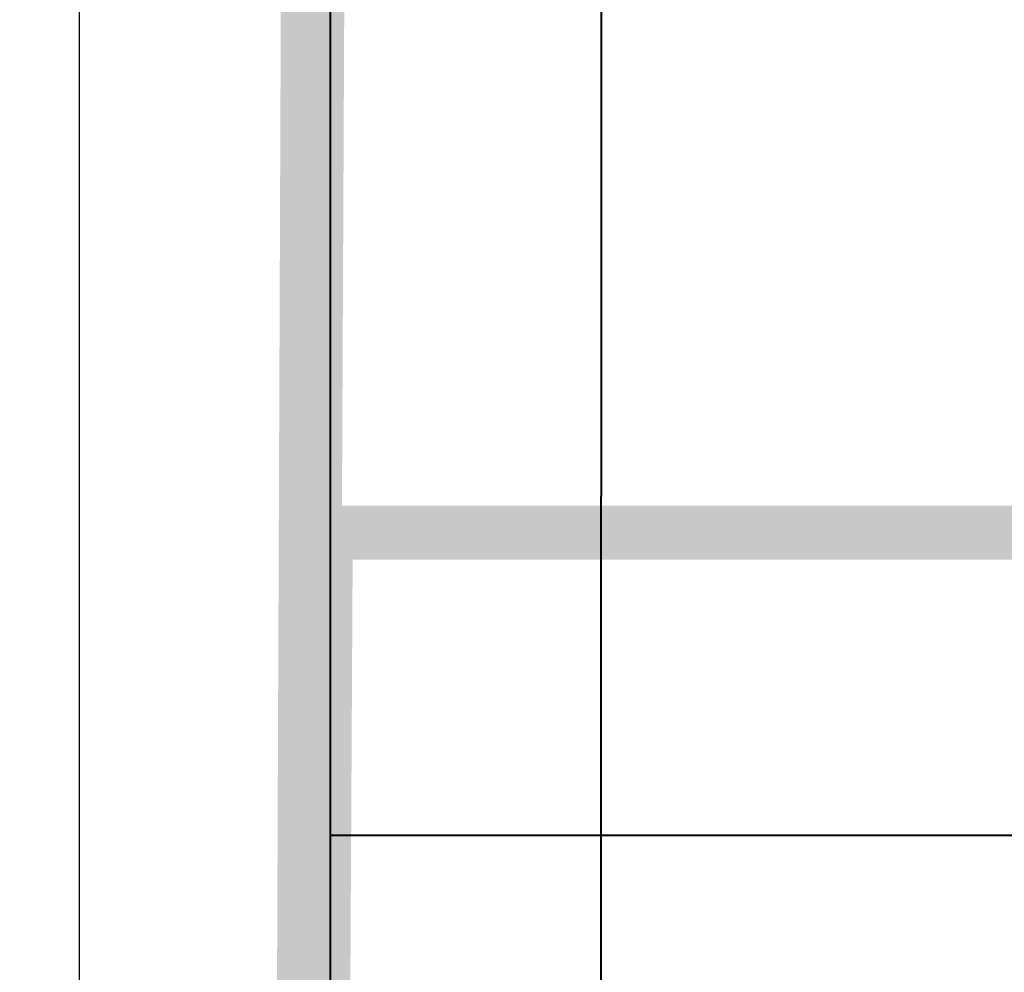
# Model space of a CAD drawing. Header units: inches. Extents: x 727810 to 1461440, y 2714588 to 5435005.
# Tile 205 of 233: x 729947 to 729965, y 2715917 to 2715934. Entities that reach past the tile are written whole.
import ezdxf

# ---------------------------------------------------------------- set-up
doc = ezdxf.new("R2010")
doc.units = ezdxf.units.IN
doc.header["$MEASUREMENT"] = 0
for name, color, linetype in [('DETAILS', 7, 'Continuous'), ('Inverter Room', 7, 'Continuous'), ('pl cable iength', 7, 'Continuous'), ('POLYLINE', 3, 'Continuous'), ('ROAD', 7, 'Continuous')]:
    doc.layers.add(name, color=color, linetype=linetype)
doc.styles.add('ROMANS', font='ROMANS.shx', dxfattribs={"height": 10})
doc.dimstyles.new('ROMANS$7', dxfattribs={"dimscale": 100, "dimtxt": 2.5, "dimasz": 2, "dimexe": 20, "dimexo": 20, "dimgap": 0.5, "dimtad": 1, "dimdec": 0, "dimrnd": 5, "dimzin": 0, "dimdsep": 46, "dimtxsty": 'ROMANS', "dimcen": 0.09, "dimdle": 20, "dimclrd": 256, "dimclre": 256, "dimclrt": 3, "dimadec": 0, "dimazin": 0, "dimtfac": 20, "dimtdec": 0, "dimtix": 1, "dimtmove": 2, "dimatfit": 3, "dimfxl": 1, "dimtolj": 1, "dimtzin": 0, "dimarcsym": 0})

msp = doc.modelspace()

# ---------------------------------------------------------------- linework, layer by layer
at = {"layer": 'DETAILS', "color": 1, "lineweight": 40}
for p, q in [((729952.7748, 2716186.63014, -0.148), (729952.7748, 2715701.02092, -0.148)), ((729952.7748, 2716186.63014, -0.148), (729952.7748, 2715701.02092, -0.148)), ((729967.38882, 2715919.35602), (729952.7748, 2715919.35602, -0.148)), ((729967.38882, 2715919.35602), (729952.7748, 2715919.35602, -0.148))]:
    msp.add_line(p, q, dxfattribs=at)
at = {"layer": 'pl cable iength', "color": 3, "lineweight": 40, "const_width": 1}
for points, elevation in [([(729970.6322, 2716177.59527), (729953.30298, 2716177.59527), (729951.41055, 2715689.19709), (730001.34728, 2715674.47179), (730001.34728, 2715648.00183)], -0.148), ([(729936.80794, 2716080.51122), (729953.20512, 2716080.51122), (729951.41055, 2715689.19709), (730001.34728, 2715674.47179), (730001.34728, 2715648.00183)], 0.29098), ([(729965.93867, 2715924.95953), (729952.6946, 2715924.95953), (729951.41055, 2715689.19709), (730001.34728, 2715674.47179), (730001.34728, 2715648.00183)], -0.296)]:
    msp.add_lwpolyline(points, dxfattribs=dict(at, elevation=elevation))
at = {"layer": 'POLYLINE', "color": 0, "lineweight": 40}
msp.add_lwpolyline([(730442.80458, 2716088.0457), (730083.89503, 2716088.31715), (730083.69042, 2716070.16149), (730018.53272, 2716070.16149), (730018.51562, 2716082.81016), (729957.85311, 2716083.39526), (729957.74026, 2715787.13133), (729957.34995, 2715730.98165), (730025.33457, 2715730.98424), (730155.43941, 2715730.62144), (730155.43941, 2715737.87888), (730172.62508, 2715737.87888), (730172.92235, 2715772.34695), (730205.70977, 2715772.34695)], dxfattribs=at)
at = {"layer": 'ROAD'}
msp.add_line((729948.20379, 2716321.58101), (729948.08633, 2715702.8277), dxfattribs=at)

# ---------------------------------------------------------------- leaders
at = {"layer": 'Inverter Room', "ltscale": 0.5}
for points in [[(729987.25059, 2715926.6474, 0), (729986.5703, 2715927.24855, 0), (729986.18411, 2715927.24299, 0)], [(729921.17404, 2716080.99473, -0.00833), (729921.67571, 2716080.17659, -0.00833), (729922.00586, 2716080.18196, -0.00833)], [(729987.25058, 2715923.0474, -0.148), (729987.00986, 2715922.0644, -0.148), (729986.44326, 2715922.07205, -0.148)]]:
    msp.add_leader(points, dimstyle='ROMANS$7', override={"dimtxt": 150, "dimgap": 0.5, "dimtad": 0, "dimtfill": 1, "dimarcsym": 1}, dxfattribs=at)

doc.saveas('drawing.dxf')
